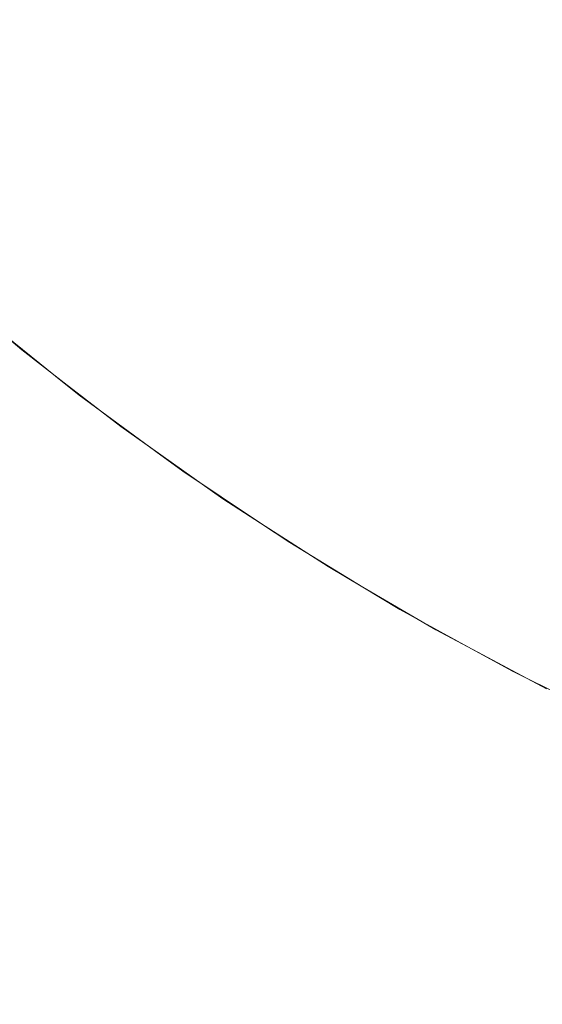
# Model space of a CAD drawing. Header units: centimetres. Extents: x -26 to 27.3, y -25.9 to -24.1.
# Tile 74 of 224: x -8.0433 to -8.0078, y -25.5599 to -25.4931. Entities that reach past the tile are written whole.
import ezdxf

# ---------------------------------------------------------------- set-up
doc = ezdxf.new("R2010")
doc.units = ezdxf.units.CM
doc.header["$LTSCALE"] = 2.54
doc.layers.add('Lucido design-1', color=7, linetype='Continuous')

# ---------------------------------------------------------------- blocks, each defined once
blk = doc.blocks.new('Gruppo-7-1')
at = {"color": 7, "linetype": 'Continuous', "lineweight": 9}
blk.add_3dface([(-25.917482, -24.159888, 1182.422727), (-25.917482, -25.759888, 1182.422727), (27.182518, -25.759888, 1182.422727), (27.182518, -24.159888, 1182.422727)], dxfattribs=at)
for points, invisible_edges in [([(-8.035695, -25.494204, 1181.98413), (-8.041289, -25.489066, 1181.98413), (-8.039485, -25.487184, 1181.987343), (-8.033973, -25.492247, 1181.987343)], 15), ([(-8.008124, -25.493997, 1182.001292), (-8.013734, -25.490029, 1182.001292), (-8.01176, -25.48736, 1182.003796), (-8.006265, -25.491246, 1182.003796)], 15), ([(-8.026528, -25.494939, 1181.990447), (-8.032162, -25.49019, 1181.990447), (-8.030266, -25.488036, 1181.993438), (-8.024726, -25.492707, 1181.993438)], 15), ([(-8.017483, -25.495099, 1181.995888), (-8.023132, -25.490733, 1181.995888), (-8.021187, -25.488324, 1181.998654), (-8.015643, -25.49261, 1181.998654)], 15), ([(-8.037328, -25.496059, 1181.980816), (-8.042999, -25.49085, 1181.980816), (-8.041289, -25.489066, 1181.98413), (-8.035695, -25.494204, 1181.98413)], 15), ([(-8.009921, -25.496656, 1181.998654), (-8.015643, -25.49261, 1181.998654), (-8.013734, -25.490029, 1182.001292), (-8.008124, -25.493997, 1182.001292)], 15), ([(-8.02825, -25.497072, 1181.987343), (-8.033973, -25.492247, 1181.987343), (-8.032162, -25.49019, 1181.990447), (-8.026528, -25.494939, 1181.990447)], 15), ([(-8.038867, -25.497808, 1181.977405), (-8.044611, -25.492532, 1181.977405), (-8.042999, -25.49085, 1181.980816), (-8.037328, -25.496059, 1181.980816)], 15), ([(-8.018992, -25.497139, 1181.993438), (-8.024726, -25.492707, 1181.993438), (-8.023132, -25.490733, 1181.995888), (-8.017483, -25.495099, 1181.995888)], 15), ([(-8.00235, -25.497723, 1182.001292), (-8.008124, -25.493997, 1182.001292), (-8.006265, -25.491246, 1182.003796), (-8.00061, -25.494896, 1182.003796)], 15), ([(-8.04031, -25.499448, 1181.973903), (-8.046122, -25.494109, 1181.973903), (-8.044611, -25.492532, 1181.977405), (-8.038867, -25.497808, 1181.977405)], 15), ([(-8.029888, -25.4991, 1181.98413), (-8.035695, -25.494204, 1181.98413), (-8.033973, -25.492247, 1181.987343), (-8.02825, -25.497072, 1181.987343)], 15), ([(-8.020698, -25.499446, 1181.990447), (-8.026528, -25.494939, 1181.990447), (-8.024726, -25.492707, 1181.993438), (-8.018992, -25.497139, 1181.993438)], 15), ([(-8.011655, -25.499221, 1181.995888), (-8.017483, -25.495099, 1181.995888), (-8.015643, -25.49261, 1181.998654), (-8.009921, -25.496656, 1181.998654)], 15), ([(-8.004034, -25.500456, 1181.998654), (-8.009921, -25.496656, 1181.998654), (-8.008124, -25.493997, 1182.001292), (-8.00235, -25.497723, 1182.001292)], 15), ([(-8.041656, -25.500976, 1181.970318), (-8.047532, -25.495579, 1181.970318), (-8.046122, -25.494109, 1181.973903), (-8.04031, -25.499448, 1181.973903)], 15), ([(-8.03144, -25.501023, 1181.980816), (-8.037328, -25.496059, 1181.980816), (-8.035695, -25.494204, 1181.98413), (-8.029888, -25.4991, 1181.98413)], 15), ([(-8.022328, -25.501649, 1181.987343), (-8.02825, -25.497072, 1181.987343), (-8.026528, -25.494939, 1181.990447), (-8.020698, -25.499446, 1181.990447)], 15), ([(-8.013076, -25.501323, 1181.993438), (-8.018992, -25.497139, 1181.993438), (-8.017483, -25.495099, 1181.995888), (-8.011655, -25.499221, 1181.995888)], 15), ([(-8.042901, -25.502392, 1181.966655), (-8.048836, -25.496941, 1181.966655), (-8.047532, -25.495579, 1181.970318), (-8.041656, -25.500976, 1181.970318)], 15), ([(-8.032904, -25.502835, 1181.977405), (-8.038867, -25.497808, 1181.977405), (-8.037328, -25.496059, 1181.980816), (-8.03144, -25.501023, 1181.980816)], 15), ([(-8.005656, -25.503092, 1181.995888), (-8.011655, -25.499221, 1181.995888), (-8.009921, -25.496656, 1181.998654), (-8.004034, -25.500456, 1181.998654)], 15), ([(-8.044045, -25.503692, 1181.962921), (-8.050035, -25.498191, 1181.962921), (-8.048836, -25.496941, 1181.966655), (-8.042901, -25.502392, 1181.966655)], 15), ([(-8.023879, -25.503746, 1181.98413), (-8.029888, -25.4991, 1181.98413), (-8.02825, -25.497072, 1181.987343), (-8.022328, -25.501649, 1181.987343)], 15), ([(-8.014682, -25.5037, 1181.990447), (-8.020698, -25.499446, 1181.990447), (-8.018992, -25.497139, 1181.993438), (-8.013076, -25.501323, 1181.993438)], 15), ([(-8.034276, -25.504535, 1181.973903), (-8.04031, -25.499448, 1181.973903), (-8.038867, -25.497808, 1181.977405), (-8.032904, -25.502835, 1181.977405)], 15), ([(-8.025348, -25.505732, 1181.980816), (-8.03144, -25.501023, 1181.980816), (-8.029888, -25.4991, 1181.98413), (-8.023879, -25.503746, 1181.98413)], 15), ([(-8.006987, -25.505253, 1181.993438), (-8.013076, -25.501323, 1181.993438), (-8.011655, -25.499221, 1181.995888), (-8.005656, -25.503092, 1181.995888)], 15), ([(-8.035556, -25.506119, 1181.970318), (-8.041656, -25.500976, 1181.970318), (-8.04031, -25.499448, 1181.973903), (-8.034276, -25.504535, 1181.973903)], 15), ([(-8.016217, -25.505971, 1181.987343), (-8.022328, -25.501649, 1181.987343), (-8.020698, -25.499446, 1181.990447), (-8.014682, -25.5037, 1181.990447)], 15), ([(-8.03674, -25.507587, 1181.966655), (-8.042901, -25.502392, 1181.966655), (-8.041656, -25.500976, 1181.970318), (-8.035556, -25.506119, 1181.970318)], 15), ([(-8.026733, -25.507605, 1181.977405), (-8.032904, -25.502835, 1181.977405), (-8.03144, -25.501023, 1181.980816), (-8.025348, -25.505732, 1181.980816)], 15), ([(-8.008491, -25.507696, 1181.990447), (-8.014682, -25.5037, 1181.990447), (-8.013076, -25.501323, 1181.993438), (-8.006987, -25.505253, 1181.993438)], 15), ([(-8.017677, -25.508132, 1181.98413), (-8.023879, -25.503746, 1181.98413), (-8.022328, -25.501649, 1181.987343), (-8.016217, -25.505971, 1181.987343)], 15), ([(-8.037828, -25.508934, 1181.962921), (-8.044045, -25.503692, 1181.962921), (-8.042901, -25.502392, 1181.966655), (-8.03674, -25.507587, 1181.966655)], 15), ([(-8.028032, -25.509361, 1181.973903), (-8.034276, -25.504535, 1181.973903), (-8.032904, -25.502835, 1181.977405), (-8.026733, -25.507605, 1181.977405)], 15), ([(-8.038818, -25.510159, 1181.959121), (-8.045086, -25.504874, 1181.959121), (-8.044045, -25.503692, 1181.962921), (-8.037828, -25.508934, 1181.962921)], 15), ([(-8.019061, -25.510178, 1181.980816), (-8.025348, -25.505732, 1181.980816), (-8.023879, -25.503746, 1181.98413), (-8.017677, -25.508132, 1181.98413)], 15), ([(-8.009928, -25.51003, 1181.987343), (-8.016217, -25.505971, 1181.987343), (-8.014682, -25.5037, 1181.990447), (-8.008491, -25.507696, 1181.990447)], 15), ([(-8.029243, -25.510999, 1181.970318), (-8.035556, -25.506119, 1181.970318), (-8.034276, -25.504535, 1181.973903), (-8.028032, -25.509361, 1181.973903)], 15), ([(-8.039708, -25.511262, 1181.955264), (-8.046022, -25.505938, 1181.955264), (-8.045086, -25.504874, 1181.959121), (-8.038818, -25.510159, 1181.959121)], 15), ([(-8.002136, -25.511426, 1181.990447), (-8.008491, -25.507696, 1181.990447), (-8.006987, -25.505253, 1181.993438), (-8.000737, -25.508921, 1181.993438)], 15), ([(-8.040497, -25.512239, 1181.951355), (-8.046852, -25.506881, 1181.951355), (-8.046022, -25.505938, 1181.955264), (-8.039708, -25.511262, 1181.955264)], 15), ([(-8.020365, -25.512108, 1181.977405), (-8.026733, -25.507605, 1181.977405), (-8.025348, -25.505732, 1181.980816), (-8.019061, -25.510178, 1181.980816)], 15), ([(-8.011295, -25.51225, 1181.98413), (-8.017677, -25.508132, 1181.98413), (-8.016217, -25.505971, 1181.987343), (-8.009928, -25.51003, 1181.987343)], 15), ([(-8.030364, -25.512515, 1181.966655), (-8.03674, -25.507587, 1181.966655), (-8.035556, -25.506119, 1181.970318), (-8.029243, -25.510999, 1181.970318)], 15), ([(-8.041184, -25.513089, 1181.947402), (-8.047574, -25.507701, 1181.947402), (-8.046852, -25.506881, 1181.951355), (-8.040497, -25.512239, 1181.951355)], 15), ([(-8.041768, -25.513813, 1181.94341), (-8.048188, -25.508399, 1181.94341), (-8.047574, -25.507701, 1181.947402), (-8.041184, -25.513089, 1181.947402)], 15), ([(-8.031394, -25.513907, 1181.962921), (-8.037828, -25.508934, 1181.962921), (-8.03674, -25.507587, 1181.966655), (-8.030364, -25.512515, 1181.966655)], 15), ([(-8.021589, -25.513919, 1181.973903), (-8.028032, -25.509361, 1181.973903), (-8.026733, -25.507605, 1181.977405), (-8.020365, -25.512108, 1181.977405)], 15), ([(-8.003473, -25.513818, 1181.987343), (-8.009928, -25.51003, 1181.987343), (-8.008491, -25.507696, 1181.990447), (-8.002136, -25.511426, 1181.990447)], 15), ([(-8.042248, -25.514408, 1181.939388), (-8.048694, -25.508973, 1181.939388), (-8.048188, -25.508399, 1181.94341), (-8.041768, -25.513813, 1181.94341)], 15), ([(-8.012591, -25.514354, 1181.980816), (-8.019061, -25.510178, 1181.980816), (-8.017677, -25.508132, 1181.98413), (-8.011295, -25.51225, 1181.98413)], 15), ([(-8.042896, -25.51521, 1181.931277), (-8.049375, -25.509748, 1181.931277), (-8.049089, -25.509423, 1181.935341), (-8.042624, -25.514874, 1181.935341)], 15), ([(-8.042624, -25.514874, 1181.935341), (-8.049089, -25.509423, 1181.935341), (-8.048694, -25.508973, 1181.939388), (-8.042248, -25.514408, 1181.939388)], 15), ([(-8.032331, -25.515174, 1181.959121), (-8.038818, -25.510159, 1181.959121), (-8.037828, -25.508934, 1181.962921), (-8.031394, -25.513907, 1181.962921)], 15), ([(-8.022729, -25.515606, 1181.970318), (-8.029243, -25.510999, 1181.970318), (-8.028032, -25.509361, 1181.973903), (-8.021589, -25.513919, 1181.973903)], 15), ([(-8.043125, -25.515494, 1181.923272), (-8.049616, -25.510021, 1181.923272), (-8.049551, -25.509947, 1181.927202), (-8.043063, -25.515417, 1181.927202)], 15), ([(-8.049616, -25.510021, 1181.923272), (-8.043125, -25.515494, 1181.923272), (-8.043126, -25.515495, 1181.922727), (-8.046592, -25.512573, 1181.922727)], 11), ([(-8.043063, -25.515417, 1181.927202), (-8.049551, -25.509947, 1181.927202), (-8.049375, -25.509748, 1181.931277), (-8.042896, -25.51521, 1181.931277)], 15), ([(-8.004744, -25.516095, 1181.98413), (-8.011295, -25.51225, 1181.98413), (-8.009928, -25.51003, 1181.987343), (-8.003473, -25.513818, 1181.987343)], 15), ([(-8.033173, -25.516313, 1181.955264), (-8.039708, -25.511262, 1181.955264), (-8.038818, -25.510159, 1181.959121), (-8.032331, -25.515174, 1181.959121)], 15), ([(-8.013812, -25.516338, 1181.977405), (-8.020365, -25.512108, 1181.977405), (-8.019061, -25.510178, 1181.980816), (-8.012591, -25.514354, 1181.980816)], 15), ([(-8.03392, -25.517322, 1181.951355), (-8.040497, -25.512239, 1181.951355), (-8.039708, -25.511262, 1181.955264), (-8.033173, -25.516313, 1181.955264)], 15), ([(-8.023785, -25.517168, 1181.966655), (-8.030364, -25.512515, 1181.966655), (-8.029243, -25.510999, 1181.970318), (-8.022729, -25.515606, 1181.970318)], 15), ([(-8.04604, -25.513097, 1181.722727), (-8.046592, -25.512573, 1181.922727), (-8.043126, -25.515495, 1181.922727)], 9), ([(-8.03457, -25.518201, 1181.947402), (-8.041184, -25.513089, 1181.947402), (-8.040497, -25.512239, 1181.951355), (-8.03392, -25.517322, 1181.951355)], 15), ([(-8.024755, -25.518603, 1181.962921), (-8.031394, -25.513907, 1181.962921), (-8.030364, -25.512515, 1181.966655), (-8.023785, -25.517168, 1181.966655)], 15), ([(-8.014957, -25.518198, 1181.973903), (-8.021589, -25.513919, 1181.973903), (-8.020365, -25.512108, 1181.977405), (-8.013812, -25.516338, 1181.977405)], 15), ([(-8.005949, -25.518252, 1181.980816), (-8.012591, -25.514354, 1181.980816), (-8.011295, -25.51225, 1181.98413), (-8.004744, -25.516095, 1181.98413)], 15), ([(-8.039536, -25.518952, 1181.712782), (-8.046358, -25.513477, 1181.712782), (-8.046154, -25.513233, 1181.716767), (-8.039343, -25.5187, 1181.716767)], 15), ([(-8.039343, -25.5187, 1181.716767), (-8.046154, -25.513233, 1181.716767), (-8.046052, -25.513112, 1181.720755), (-8.039246, -25.518574, 1181.720755)], 15), ([(-8.039246, -25.518574, 1181.720755), (-8.046052, -25.513112, 1181.720755), (-8.04604, -25.513097, 1181.722727), (-8.040258, -25.517737, 1181.722727)], 11), ([(-8.043126, -25.515495, 1181.922727), (-8.040258, -25.517737, 1181.722727), (-8.04604, -25.513097, 1181.722727)], 9), ([(-8.035123, -25.518949, 1181.94341), (-8.041768, -25.513813, 1181.94341), (-8.041184, -25.513089, 1181.947402), (-8.03457, -25.518201, 1181.947402)], 15), ([(-8.040215, -25.519837, 1181.704851), (-8.047075, -25.514331, 1181.704851), (-8.046665, -25.513843, 1181.708808), (-8.039827, -25.519331, 1181.708808)], 15), ([(-8.039827, -25.519331, 1181.708808), (-8.046665, -25.513843, 1181.708808), (-8.046358, -25.513477, 1181.712782), (-8.039536, -25.518952, 1181.712782)], 15), ([(-8.035578, -25.519564, 1181.939388), (-8.042248, -25.514408, 1181.939388), (-8.041768, -25.513813, 1181.94341), (-8.035123, -25.518949, 1181.94341)], 15), ([(-8.025637, -25.519908, 1181.959121), (-8.032331, -25.515174, 1181.959121), (-8.031394, -25.513907, 1181.962921), (-8.024755, -25.518603, 1181.962921)], 15), ([(-8.016025, -25.519932, 1181.970318), (-8.022729, -25.515606, 1181.970318), (-8.021589, -25.513919, 1181.973903), (-8.014957, -25.518198, 1181.973903)], 15), ([(-8.0407, -25.520469, 1181.700917), (-8.047587, -25.514941, 1181.700917), (-8.047075, -25.514331, 1181.704851), (-8.040215, -25.519837, 1181.704851)], 15), ([(-8.035934, -25.520045, 1181.935341), (-8.042624, -25.514874, 1181.935341), (-8.042248, -25.514408, 1181.939388), (-8.035578, -25.519564, 1181.939388)], 15), ([(-8.007085, -25.520285, 1181.977405), (-8.013812, -25.516338, 1181.977405), (-8.012591, -25.514354, 1181.980816), (-8.005949, -25.518252, 1181.980816)], 15), ([(-8.041281, -25.521226, 1181.697014), (-8.048201, -25.515673, 1181.697014), (-8.047587, -25.514941, 1181.700917), (-8.0407, -25.520469, 1181.700917)], 15), ([(-8.036408, -25.520686, 1181.923272), (-8.043125, -25.515494, 1181.923272), (-8.043063, -25.515417, 1181.927202), (-8.036349, -25.520607, 1181.927202)], 15), ([(-8.036349, -25.520607, 1181.927202), (-8.043063, -25.515417, 1181.927202), (-8.042896, -25.51521, 1181.931277), (-8.036191, -25.520393, 1181.931277)], 15), ([(-8.036191, -25.520393, 1181.931277), (-8.042896, -25.51521, 1181.931277), (-8.042624, -25.514874, 1181.935341), (-8.035934, -25.520045, 1181.935341)], 15), ([(-8.02643, -25.521082, 1181.955264), (-8.033173, -25.516313, 1181.955264), (-8.032331, -25.515174, 1181.959121), (-8.025637, -25.519908, 1181.959121)], 15), ([(-8.041959, -25.522109, 1181.693147), (-8.048916, -25.516525, 1181.693147), (-8.048201, -25.515673, 1181.697014), (-8.041281, -25.521226, 1181.697014)], 15), ([(-8.040246, -25.517721, 1181.922727), (-8.043126, -25.515495, 1181.922727), (-8.043125, -25.515494, 1181.923272)], 10), ([(-8.043126, -25.515495, 1181.922727), (-8.040246, -25.517721, 1181.922727), (-8.040258, -25.517737, 1181.722727)], 10), ([(-8.043125, -25.515494, 1181.923272), (-8.036408, -25.520686, 1181.923272), (-8.036409, -25.520687, 1181.922727), (-8.040246, -25.517721, 1181.922727)], 11), ([(-8.017014, -25.521538, 1181.966655), (-8.023785, -25.517168, 1181.966655), (-8.022729, -25.515606, 1181.970318), (-8.016025, -25.519932, 1181.970318)], 15), ([(-8.042731, -25.523116, 1181.689324), (-8.049732, -25.517497, 1181.689324), (-8.048916, -25.516525, 1181.693147), (-8.041959, -25.522109, 1181.693147)], 15), ([(-8.027133, -25.522122, 1181.951355), (-8.03392, -25.517322, 1181.951355), (-8.033173, -25.516313, 1181.955264), (-8.02643, -25.521082, 1181.955264)], 15), ([(-8.008151, -25.522192, 1181.973903), (-8.014957, -25.518198, 1181.973903), (-8.013812, -25.516338, 1181.977405), (-8.007085, -25.520285, 1181.977405)], 15), ([(-8.027746, -25.523028, 1181.947402), (-8.03457, -25.518201, 1181.947402), (-8.03392, -25.517322, 1181.951355), (-8.027133, -25.522122, 1181.951355)], 15), ([(-8.017922, -25.523013, 1181.962921), (-8.024755, -25.518603, 1181.962921), (-8.023785, -25.517168, 1181.966655), (-8.017014, -25.521538, 1181.966655)], 15), ([(-8.043598, -25.524245, 1181.68555), (-8.050647, -25.518587, 1181.68555), (-8.049732, -25.517497, 1181.689324), (-8.042731, -25.523116, 1181.689324)], 15), ([(-8.039234, -25.518559, 1181.722727), (-8.040258, -25.517737, 1181.722727), (-8.040246, -25.517721, 1181.922727)], 10), ([(-8.040258, -25.517737, 1181.722727), (-8.039234, -25.518559, 1181.722727), (-8.039246, -25.518574, 1181.720755)], 10), ([(-8.039234, -25.518559, 1181.722727), (-8.040246, -25.517721, 1181.922727), (-8.036409, -25.520687, 1181.922727)], 9), ([(-8.032482, -25.524125, 1181.712782), (-8.039536, -25.518952, 1181.712782), (-8.039343, -25.5187, 1181.716767), (-8.032299, -25.523864, 1181.716767)], 15), ([(-8.032299, -25.523864, 1181.716767), (-8.039343, -25.5187, 1181.716767), (-8.039246, -25.518574, 1181.720755), (-8.032208, -25.523734, 1181.720755)], 15), ([(-8.032208, -25.523734, 1181.720755), (-8.039246, -25.518574, 1181.720755), (-8.039234, -25.518559, 1181.722727), (-8.033695, -25.52262, 1181.722727)], 11), ([(-8.036409, -25.520687, 1181.922727), (-8.033695, -25.52262, 1181.722727), (-8.039234, -25.518559, 1181.722727)], 9), ([(-8.028266, -25.523798, 1181.94341), (-8.035123, -25.518949, 1181.94341), (-8.03457, -25.518201, 1181.947402), (-8.027746, -25.523028, 1181.947402)], 15), ([(-8.018748, -25.524354, 1181.959121), (-8.025637, -25.519908, 1181.959121), (-8.024755, -25.518603, 1181.962921), (-8.017922, -25.523013, 1181.962921)], 15), ([(-8.009144, -25.523971, 1181.970318), (-8.016025, -25.519932, 1181.970318), (-8.014957, -25.518198, 1181.973903), (-8.008151, -25.522192, 1181.973903)], 15), ([(-8.033121, -25.525038, 1181.704851), (-8.040215, -25.519837, 1181.704851), (-8.039827, -25.519331, 1181.708808), (-8.032756, -25.524516, 1181.708808)], 15), ([(-8.032756, -25.524516, 1181.708808), (-8.039827, -25.519331, 1181.708808), (-8.039536, -25.518952, 1181.712782), (-8.032482, -25.524125, 1181.712782)], 15), ([(-8.028694, -25.524432, 1181.939388), (-8.035578, -25.519564, 1181.939388), (-8.035123, -25.518949, 1181.94341), (-8.028266, -25.523798, 1181.94341)], 15), ([(-8.033578, -25.52569, 1181.700917), (-8.0407, -25.520469, 1181.700917), (-8.040215, -25.519837, 1181.704851), (-8.033121, -25.525038, 1181.704851)], 15), ([(-8.029272, -25.525287, 1181.931277), (-8.036191, -25.520393, 1181.931277), (-8.035934, -25.520045, 1181.935341), (-8.02903, -25.524928, 1181.935341)], 15), ([(-8.02903, -25.524928, 1181.935341), (-8.035934, -25.520045, 1181.935341), (-8.035578, -25.519564, 1181.939388), (-8.028694, -25.524432, 1181.939388)], 15), ([(-8.019491, -25.52556, 1181.955264), (-8.02643, -25.521082, 1181.955264), (-8.025637, -25.519908, 1181.959121), (-8.018748, -25.524354, 1181.959121)], 15), ([(-8.010064, -25.525617, 1181.966655), (-8.017014, -25.521538, 1181.966655), (-8.016025, -25.519932, 1181.970318), (-8.009144, -25.523971, 1181.970318)], 15), ([(-8.034126, -25.526473, 1181.697014), (-8.041281, -25.521226, 1181.697014), (-8.0407, -25.520469, 1181.700917), (-8.033578, -25.52569, 1181.700917)], 15), ([(-8.033689, -25.522611, 1181.922727), (-8.036409, -25.520687, 1181.922727), (-8.036408, -25.520686, 1181.923272)], 10), ([(-8.036409, -25.520687, 1181.922727), (-8.033689, -25.522611, 1181.922727), (-8.033695, -25.52262, 1181.722727)], 10), ([(-8.029476, -25.525589, 1181.923272), (-8.036408, -25.520686, 1181.923272), (-8.036349, -25.520607, 1181.927202), (-8.029421, -25.525507, 1181.927202)], 15), ([(-8.036408, -25.520686, 1181.923272), (-8.029476, -25.525589, 1181.923272), (-8.029477, -25.52559, 1181.922727), (-8.033689, -25.522611, 1181.922727)], 11), ([(-8.029421, -25.525507, 1181.927202), (-8.036349, -25.520607, 1181.927202), (-8.036191, -25.520393, 1181.931277), (-8.029272, -25.525287, 1181.931277)], 15), ([(-8.001181, -25.525894, 1181.973903), (-8.008151, -25.522192, 1181.973903), (-8.007085, -25.520285, 1181.977405), (-8.000197, -25.523943, 1181.977405)], 15), ([(-8.034764, -25.527384, 1181.693147), (-8.041959, -25.522109, 1181.693147), (-8.041281, -25.521226, 1181.697014), (-8.034126, -25.526473, 1181.697014)], 15), ([(-8.020149, -25.52663, 1181.951355), (-8.027133, -25.522122, 1181.951355), (-8.02643, -25.521082, 1181.955264), (-8.019491, -25.52556, 1181.955264)], 15), ([(-8.035492, -25.528423, 1181.689324), (-8.042731, -25.523116, 1181.689324), (-8.041959, -25.522109, 1181.693147), (-8.034764, -25.527384, 1181.693147)], 15), ([(-8.020722, -25.527561, 1181.947402), (-8.027746, -25.523028, 1181.947402), (-8.027133, -25.522122, 1181.951355), (-8.020149, -25.52663, 1181.951355)], 15), ([(-8.010908, -25.527129, 1181.962921), (-8.017922, -25.523013, 1181.962921), (-8.017014, -25.521538, 1181.966655), (-8.010064, -25.525617, 1181.966655)], 15), ([(-8.032197, -25.523718, 1181.722727), (-8.033695, -25.52262, 1181.722727), (-8.033689, -25.522611, 1181.922727)], 10), ([(-8.033695, -25.52262, 1181.722727), (-8.032197, -25.523718, 1181.722727), (-8.032208, -25.523734, 1181.720755)], 10), ([(-8.032197, -25.523718, 1181.722727), (-8.033689, -25.522611, 1181.922727), (-8.029477, -25.52559, 1181.922727)], 9), ([(-8.002098, -25.527713, 1181.970318), (-8.009144, -25.523971, 1181.970318), (-8.008151, -25.522192, 1181.973903), (-8.001181, -25.525894, 1181.973903)], 15), ([(-8.036308, -25.52959, 1181.68555), (-8.043598, -25.524245, 1181.68555), (-8.042731, -25.523116, 1181.689324), (-8.035492, -25.528423, 1181.689324)], 15), ([(-8.02121, -25.528353, 1181.94341), (-8.028266, -25.523798, 1181.94341), (-8.027746, -25.523028, 1181.947402), (-8.020722, -25.527561, 1181.947402)], 15), ([(-8.011676, -25.528504, 1181.959121), (-8.018748, -25.524354, 1181.959121), (-8.017922, -25.523013, 1181.962921), (-8.010908, -25.527129, 1181.962921)], 15), ([(-8.025465, -25.529387, 1181.708808), (-8.032756, -25.524516, 1181.708808), (-8.032482, -25.524125, 1181.712782), (-8.025208, -25.528984, 1181.712782)], 15), ([(-8.025208, -25.528984, 1181.712782), (-8.032482, -25.524125, 1181.712782), (-8.032299, -25.523864, 1181.716767), (-8.025038, -25.528716, 1181.716767)], 15), ([(-8.025038, -25.528716, 1181.716767), (-8.032299, -25.523864, 1181.716767), (-8.032208, -25.523734, 1181.720755), (-8.024952, -25.528583, 1181.720755)], 15), ([(-8.024952, -25.528583, 1181.720755), (-8.032208, -25.523734, 1181.720755), (-8.032197, -25.523718, 1181.722727), (-8.026933, -25.527236, 1181.722727)], 11), ([(-8.029477, -25.52559, 1181.922727), (-8.026933, -25.527236, 1181.722727), (-8.032197, -25.523718, 1181.722727)], 9), ([(-8.021611, -25.529004, 1181.939388), (-8.028694, -25.524432, 1181.939388), (-8.028266, -25.523798, 1181.94341), (-8.02121, -25.528353, 1181.94341)], 15), ([(-8.002947, -25.529397, 1181.966655), (-8.010064, -25.525617, 1181.966655), (-8.009144, -25.523971, 1181.970318), (-8.002098, -25.527713, 1181.970318)], 15), ([(-8.037213, -25.530881, 1181.681833), (-8.044557, -25.525496, 1181.681833), (-8.043598, -25.524245, 1181.68555), (-8.036308, -25.52959, 1181.68555)], 15), ([(-8.025807, -25.529925, 1181.704851), (-8.033121, -25.525038, 1181.704851), (-8.032756, -25.524516, 1181.708808), (-8.025465, -25.529387, 1181.708808)], 15), ([(-8.021925, -25.529514, 1181.935341), (-8.02903, -25.524928, 1181.935341), (-8.028694, -25.524432, 1181.939388), (-8.021611, -25.529004, 1181.939388)], 15), ([(-8.012367, -25.52974, 1181.955264), (-8.019491, -25.52556, 1181.955264), (-8.018748, -25.524354, 1181.959121), (-8.011676, -25.528504, 1181.959121)], 15), ([(-8.026235, -25.530597, 1181.700917), (-8.033578, -25.52569, 1181.700917), (-8.033121, -25.525038, 1181.704851), (-8.025807, -25.529925, 1181.704851)], 15), ([(-8.022291, -25.530109, 1181.927202), (-8.029421, -25.525507, 1181.927202), (-8.029272, -25.525287, 1181.931277), (-8.022152, -25.529882, 1181.931277)], 15), ([(-8.022152, -25.529882, 1181.931277), (-8.029272, -25.525287, 1181.931277), (-8.02903, -25.524928, 1181.935341), (-8.021925, -25.529514, 1181.935341)], 15), ([(-8.038203, -25.532296, 1181.678179), (-8.045609, -25.526866, 1181.678179), (-8.044557, -25.525496, 1181.681833), (-8.037213, -25.530881, 1181.681833)], 15), ([(-8.026749, -25.531402, 1181.697014), (-8.034126, -25.526473, 1181.697014), (-8.033578, -25.52569, 1181.700917), (-8.026235, -25.530597, 1181.700917)], 15), ([(-8.026931, -25.527233, 1181.922727), (-8.029477, -25.52559, 1181.922727), (-8.029476, -25.525589, 1181.923272)], 10), ([(-8.029477, -25.52559, 1181.922727), (-8.026931, -25.527233, 1181.922727), (-8.026933, -25.527236, 1181.722727)], 10), ([(-8.022343, -25.530193, 1181.923272), (-8.029476, -25.525589, 1181.923272), (-8.029421, -25.525507, 1181.927202), (-8.022291, -25.530109, 1181.927202)], 15), ([(-8.029476, -25.525589, 1181.923272), (-8.022343, -25.530193, 1181.923272), (-8.022344, -25.530194, 1181.922727), (-8.026931, -25.527233, 1181.922727)], 11), ([(-8.01298, -25.530837, 1181.951355), (-8.020149, -25.52663, 1181.951355), (-8.019491, -25.52556, 1181.955264), (-8.012367, -25.52974, 1181.955264)], 15), ([(-8.003726, -25.530943, 1181.962921), (-8.010908, -25.527129, 1181.962921), (-8.010064, -25.525617, 1181.966655), (-8.002947, -25.529397, 1181.966655)], 15), ([(-8.027346, -25.53234, 1181.693147), (-8.034764, -25.527384, 1181.693147), (-8.034126, -25.526473, 1181.697014), (-8.026749, -25.531402, 1181.697014)], 15), ([(-8.013513, -25.531791, 1181.947402), (-8.020722, -25.527561, 1181.947402), (-8.020149, -25.52663, 1181.951355), (-8.01298, -25.530837, 1181.951355)], 15), ([(-8.039279, -25.533832, 1181.674593), (-8.04675, -25.528354, 1181.674593), (-8.045609, -25.526866, 1181.678179), (-8.038203, -25.532296, 1181.678179)], 15), ([(-8.028028, -25.533411, 1181.689324), (-8.035492, -25.528423, 1181.689324), (-8.034764, -25.527384, 1181.693147), (-8.027346, -25.53234, 1181.693147)], 15), ([(-8.024942, -25.528566, 1181.722727), (-8.026933, -25.527236, 1181.722727), (-8.026931, -25.527233, 1181.922727)], 10), ([(-8.026933, -25.527236, 1181.722727), (-8.024942, -25.528566, 1181.722727), (-8.024952, -25.528583, 1181.720755)], 10), ([(-8.024942, -25.528566, 1181.722727), (-8.026931, -25.527233, 1181.922727), (-8.022344, -25.530194, 1181.922727)], 9), ([(-8.004435, -25.53235, 1181.959121), (-8.011676, -25.528504, 1181.959121), (-8.010908, -25.527129, 1181.962921), (-8.003726, -25.530943, 1181.962921)], 15), ([(-8.013966, -25.532603, 1181.94341), (-8.02121, -25.528353, 1181.94341), (-8.020722, -25.527561, 1181.947402), (-8.013513, -25.531791, 1181.947402)], 15), ([(-8.040438, -25.535488, 1181.671083), (-8.047981, -25.529958, 1181.671083), (-8.04675, -25.528354, 1181.674593), (-8.039279, -25.533832, 1181.674593)], 15), ([(-8.028793, -25.534611, 1181.68555), (-8.036308, -25.52959, 1181.68555), (-8.035492, -25.528423, 1181.689324), (-8.028028, -25.533411, 1181.689324)], 15), ([(-8.01773, -25.533522, 1181.712782), (-8.025208, -25.528984, 1181.712782), (-8.025038, -25.528716, 1181.716767), (-8.017571, -25.533247, 1181.716767)], 15), ([(-8.017571, -25.533247, 1181.716767), (-8.025038, -25.528716, 1181.716767), (-8.024952, -25.528583, 1181.720755), (-8.017492, -25.53311, 1181.720755)], 15), ([(-8.017492, -25.53311, 1181.720755), (-8.024952, -25.528583, 1181.720755), (-8.024942, -25.528566, 1181.722727), (-8.019982, -25.531576, 1181.722727)], 11), ([(-8.022344, -25.530194, 1181.922727), (-8.019982, -25.531576, 1181.722727), (-8.024942, -25.528566, 1181.722727)], 9), ([(-8.014339, -25.533271, 1181.939388), (-8.021611, -25.529004, 1181.939388), (-8.02121, -25.528353, 1181.94341), (-8.013966, -25.532603, 1181.94341)], 15), ([(-8.005073, -25.533614, 1181.955264), (-8.012367, -25.52974, 1181.955264), (-8.011676, -25.528504, 1181.959121), (-8.004435, -25.53235, 1181.959121)], 15), ([(-8.018287, -25.534488, 1181.704851), (-8.025807, -25.529925, 1181.704851), (-8.025465, -25.529387, 1181.708808), (-8.017969, -25.533936, 1181.708808)], 15), ([(-8.017969, -25.533936, 1181.708808), (-8.025465, -25.529387, 1181.708808), (-8.025208, -25.528984, 1181.712782), (-8.01773, -25.533522, 1181.712782)], 15), ([(-8.014632, -25.533794, 1181.935341), (-8.021925, -25.529514, 1181.935341), (-8.021611, -25.529004, 1181.939388), (-8.014339, -25.533271, 1181.939388)], 15), ([(-8.04168, -25.537261, 1181.667653), (-8.049299, -25.531675, 1181.667653), (-8.047981, -25.529958, 1181.671083), (-8.040438, -25.535488, 1181.671083)], 15), ([(-8.02964, -25.535941, 1181.681833), (-8.037213, -25.530881, 1181.681833), (-8.036308, -25.52959, 1181.68555), (-8.028793, -25.534611, 1181.68555)], 15), ([(-8.018686, -25.535178, 1181.700917), (-8.026235, -25.530597, 1181.700917), (-8.025807, -25.529925, 1181.704851), (-8.018287, -25.534488, 1181.704851)], 15), ([(-8.01502, -25.53449, 1181.923272), (-8.022343, -25.530193, 1181.923272), (-8.022291, -25.530109, 1181.927202), (-8.014972, -25.534403, 1181.927202)], 15), ([(-8.014972, -25.534403, 1181.927202), (-8.022291, -25.530109, 1181.927202), (-8.022152, -25.529882, 1181.931277), (-8.014842, -25.534171, 1181.931277)], 15), ([(-8.014842, -25.534171, 1181.931277), (-8.022152, -25.529882, 1181.931277), (-8.021925, -25.529514, 1181.935341), (-8.014632, -25.533794, 1181.935341)], 15), ([(-8.005638, -25.534736, 1181.951355), (-8.01298, -25.530837, 1181.951355), (-8.012367, -25.52974, 1181.955264), (-8.005073, -25.533614, 1181.955264)], 15), ([(-8.019163, -25.536005, 1181.697014), (-8.026749, -25.531402, 1181.697014), (-8.026235, -25.530597, 1181.700917), (-8.018686, -25.535178, 1181.700917)], 15), ([(-8.019984, -25.531578, 1181.922727), (-8.022344, -25.530194, 1181.922727), (-8.022343, -25.530193, 1181.923272)], 10), ([(-8.022344, -25.530194, 1181.922727), (-8.019984, -25.531578, 1181.922727), (-8.019982, -25.531576, 1181.722727)], 10), ([(-8.022343, -25.530193, 1181.923272), (-8.01502, -25.53449, 1181.923272), (-8.015021, -25.534491, 1181.922727), (-8.019984, -25.531578, 1181.922727)], 11), ([(-8.030568, -25.537397, 1181.678179), (-8.038203, -25.532296, 1181.678179), (-8.037213, -25.530881, 1181.681833), (-8.02964, -25.535941, 1181.681833)], 15), ([(-8.01972, -25.536969, 1181.693147), (-8.027346, -25.53234, 1181.693147), (-8.026749, -25.531402, 1181.697014), (-8.019163, -25.536005, 1181.697014)], 15), ([(-8.006131, -25.535712, 1181.947402), (-8.013513, -25.531791, 1181.947402), (-8.01298, -25.530837, 1181.951355), (-8.005638, -25.534736, 1181.951355)], 15), ([(-8.043001, -25.539148, 1181.664312), (-8.050701, -25.533502, 1181.664312), (-8.049299, -25.531675, 1181.667653), (-8.04168, -25.537261, 1181.667653)], 15), ([(-8.017482, -25.533093, 1181.722727), (-8.019982, -25.531576, 1181.722727), (-8.019984, -25.531578, 1181.922727)], 10), ([(-8.019984, -25.531578, 1181.922727), (-8.015021, -25.534491, 1181.922727), (-8.017482, -25.533093, 1181.722727)], 10), ([(-8.019982, -25.531576, 1181.722727), (-8.017482, -25.533093, 1181.722727), (-8.017492, -25.53311, 1181.720755)], 10), ([(-8.006549, -25.536542, 1181.94341), (-8.013966, -25.532603, 1181.94341), (-8.013513, -25.531791, 1181.947402), (-8.006131, -25.535712, 1181.947402)], 15), ([(-8.031576, -25.538979, 1181.674593), (-8.039279, -25.533832, 1181.674593), (-8.038203, -25.532296, 1181.678179), (-8.030568, -25.537397, 1181.678179)], 15), ([(-8.020354, -25.538067, 1181.689324), (-8.028028, -25.533411, 1181.689324), (-8.027346, -25.53234, 1181.693147), (-8.01972, -25.536969, 1181.693147)], 15), ([(-8.006894, -25.537225, 1181.939388), (-8.014339, -25.533271, 1181.939388), (-8.013966, -25.532603, 1181.94341), (-8.006549, -25.536542, 1181.94341)], 15), ([(-8.021066, -25.5393, 1181.68555), (-8.028793, -25.534611, 1181.68555), (-8.028028, -25.533411, 1181.689324), (-8.020354, -25.538067, 1181.689324)], 15), ([(-8.010061, -25.53773, 1181.712782), (-8.01773, -25.533522, 1181.712782), (-8.017571, -25.533247, 1181.716767), (-8.009914, -25.537448, 1181.716767)], 15), ([(-8.009914, -25.537448, 1181.716767), (-8.017571, -25.533247, 1181.716767), (-8.017492, -25.53311, 1181.720755), (-8.009841, -25.537307, 1181.720755)], 15), ([(-8.009841, -25.537307, 1181.720755), (-8.017492, -25.53311, 1181.720755), (-8.017482, -25.533093, 1181.722727), (-8.012854, -25.535632, 1181.722727)], 11), ([(-8.012854, -25.535632, 1181.722727), (-8.017482, -25.533093, 1181.722727), (-8.015021, -25.534491, 1181.922727)], 10), ([(-8.007163, -25.53776, 1181.935341), (-8.014632, -25.533794, 1181.935341), (-8.014339, -25.533271, 1181.939388), (-8.006894, -25.537225, 1181.939388)], 15), ([(-8.044422, -25.541177, 1181.661015), (-8.052209, -25.535467, 1181.661015), (-8.050701, -25.533502, 1181.664312), (-8.043001, -25.539148, 1181.664312)], 15), ([(-8.032662, -25.540684, 1181.671083), (-8.040438, -25.535488, 1181.671083), (-8.039279, -25.533832, 1181.674593), (-8.031576, -25.538979, 1181.674593)], 15), ([(-8.010576, -25.538719, 1181.704851), (-8.018287, -25.534488, 1181.704851), (-8.017969, -25.533936, 1181.708808), (-8.010281, -25.538154, 1181.708808)], 15), ([(-8.010281, -25.538154, 1181.708808), (-8.017969, -25.533936, 1181.708808), (-8.01773, -25.533522, 1181.712782), (-8.010061, -25.53773, 1181.712782)], 15), ([(-8.007358, -25.538146, 1181.931277), (-8.014842, -25.534171, 1181.931277), (-8.014632, -25.533794, 1181.935341), (-8.007163, -25.53776, 1181.935341)], 15), ([(-8.021854, -25.540665, 1181.681833), (-8.02964, -25.535941, 1181.681833), (-8.028793, -25.534611, 1181.68555), (-8.021066, -25.5393, 1181.68555)], 15), ([(-8.010943, -25.539426, 1181.700917), (-8.018686, -25.535178, 1181.700917), (-8.018287, -25.534488, 1181.704851), (-8.010576, -25.538719, 1181.704851)], 15), ([(-8.012858, -25.53564, 1181.922727), (-8.015021, -25.534491, 1181.922727), (-8.01502, -25.53449, 1181.923272)], 10), ([(-8.015021, -25.534491, 1181.922727), (-8.012858, -25.53564, 1181.922727), (-8.012854, -25.535632, 1181.722727)], 10), ([(-8.007522, -25.538472, 1181.923272), (-8.01502, -25.53449, 1181.923272), (-8.014972, -25.534403, 1181.927202), (-8.007478, -25.538384, 1181.927202)], 15), ([(-8.01502, -25.53449, 1181.923272), (-8.007522, -25.538472, 1181.923272), (-8.007523, -25.538473, 1181.922727), (-8.012858, -25.53564, 1181.922727)], 11), ([(-8.007478, -25.538384, 1181.927202), (-8.014972, -25.534403, 1181.927202), (-8.014842, -25.534171, 1181.931277), (-8.007358, -25.538146, 1181.931277)], 15), ([(-8.011384, -25.540273, 1181.697014), (-8.019163, -25.536005, 1181.697014), (-8.018686, -25.535178, 1181.700917), (-8.010943, -25.539426, 1181.700917)], 15), ([(-8.033825, -25.542509, 1181.667653), (-8.04168, -25.537261, 1181.667653), (-8.040438, -25.535488, 1181.671083), (-8.032662, -25.540684, 1181.671083)], 15), ([(-8.022718, -25.542161, 1181.678179), (-8.030568, -25.537397, 1181.678179), (-8.02964, -25.535941, 1181.681833), (-8.021854, -25.540665, 1181.681833)], 15), ([(-8.011898, -25.54126, 1181.693147), (-8.01972, -25.536969, 1181.693147), (-8.019163, -25.536005, 1181.697014), (-8.011384, -25.540273, 1181.697014)], 15), ([(-8.009832, -25.53729, 1181.722727), (-8.012854, -25.535632, 1181.722727), (-8.012858, -25.53564, 1181.922727)], 10), ([(-8.012858, -25.53564, 1181.922727), (-8.007523, -25.538473, 1181.922727), (-8.009832, -25.53729, 1181.722727)], 10), ([(-8.012854, -25.535632, 1181.722727), (-8.009832, -25.53729, 1181.722727), (-8.009841, -25.537307, 1181.720755)], 10), ([(-8.035062, -25.544452, 1181.664312), (-8.043001, -25.539148, 1181.664312), (-8.04168, -25.537261, 1181.667653), (-8.033825, -25.542509, 1181.667653)], 15), ([(-8.023655, -25.543786, 1181.674593), (-8.031576, -25.538979, 1181.674593), (-8.030568, -25.537397, 1181.678179), (-8.022718, -25.542161, 1181.678179)], 15), ([(-8.012484, -25.542385, 1181.689324), (-8.020354, -25.538067, 1181.689324), (-8.01972, -25.536969, 1181.693147), (-8.011898, -25.54126, 1181.693147)], 15), ([(-8.002215, -25.541599, 1181.712782), (-8.010061, -25.53773, 1181.712782), (-8.009914, -25.537448, 1181.716767), (-8.002081, -25.541311, 1181.716767)], 15), ([(-8.002081, -25.541311, 1181.716767), (-8.009914, -25.537448, 1181.716767), (-8.009841, -25.537307, 1181.720755), (-8.002014, -25.541167, 1181.720755)], 15), ([(-8.002014, -25.541167, 1181.720755), (-8.009841, -25.537307, 1181.720755), (-8.009832, -25.53729, 1181.722727), (-8.005559, -25.539397, 1181.722727)], 11), ([(-8.005559, -25.539397, 1181.722727), (-8.009832, -25.53729, 1181.722727), (-8.007523, -25.538473, 1181.922727)], 10), ([(-8.013141, -25.543648, 1181.68555), (-8.021066, -25.5393, 1181.68555), (-8.020354, -25.538067, 1181.689324), (-8.012484, -25.542385, 1181.689324)], 15), ([(-8.002686, -25.542609, 1181.704851), (-8.010576, -25.538719, 1181.704851), (-8.010281, -25.538154, 1181.708808), (-8.002417, -25.542032, 1181.708808)], 15), ([(-8.002417, -25.542032, 1181.708808), (-8.010281, -25.538154, 1181.708808), (-8.010061, -25.53773, 1181.712782), (-8.002215, -25.541599, 1181.712782)], 15), ([(-8.003023, -25.543331, 1181.700917), (-8.010943, -25.539426, 1181.700917), (-8.010576, -25.538719, 1181.704851), (-8.002686, -25.542609, 1181.704851)], 15), ([(-8.036393, -25.546542, 1181.661015), (-8.044422, -25.541177, 1181.661015), (-8.043001, -25.539148, 1181.664312), (-8.035062, -25.544452, 1181.664312)], 15), ([(-8.024666, -25.545536, 1181.671083), (-8.032662, -25.540684, 1181.671083), (-8.031576, -25.538979, 1181.674593), (-8.023655, -25.543786, 1181.674593)], 15), ([(-8.013869, -25.545046, 1181.681833), (-8.021854, -25.540665, 1181.681833), (-8.021066, -25.5393, 1181.68555), (-8.013141, -25.543648, 1181.68555)], 15), ([(-8.003427, -25.544197, 1181.697014), (-8.011384, -25.540273, 1181.697014), (-8.010943, -25.539426, 1181.700917), (-8.003023, -25.543331, 1181.700917)], 15), ([(-8.025748, -25.54741, 1181.667653), (-8.033825, -25.542509, 1181.667653), (-8.032662, -25.540684, 1181.671083), (-8.024666, -25.545536, 1181.671083)], 15), ([(-8.014667, -25.546578, 1181.678179), (-8.022718, -25.542161, 1181.678179), (-8.021854, -25.540665, 1181.681833), (-8.013869, -25.545046, 1181.681833)], 15), ([(-8.003897, -25.545205, 1181.693147), (-8.011898, -25.54126, 1181.693147), (-8.011384, -25.540273, 1181.697014), (-8.003427, -25.544197, 1181.697014)], 15), ([(-8.037777, -25.548713, 1181.657866), (-8.045899, -25.543286, 1181.657866), (-8.044422, -25.541177, 1181.661015), (-8.036393, -25.546542, 1181.661015)], 15), ([(-8.004433, -25.546355, 1181.689324), (-8.012484, -25.542385, 1181.689324), (-8.011898, -25.54126, 1181.693147), (-8.003897, -25.545205, 1181.693147)], 15), ([(-8.015533, -25.548242, 1181.674593), (-8.023655, -25.543786, 1181.674593), (-8.022718, -25.542161, 1181.678179), (-8.014667, -25.546578, 1181.678179)], 15), ([(-8.0269, -25.549405, 1181.664312), (-8.035062, -25.544452, 1181.664312), (-8.033825, -25.542509, 1181.667653), (-8.025748, -25.54741, 1181.667653)], 15), ([(-8.005035, -25.547645, 1181.68555), (-8.013141, -25.543648, 1181.68555), (-8.012484, -25.542385, 1181.689324), (-8.004433, -25.546355, 1181.689324)], 15), ([(-8.039229, -25.550993, 1181.654822), (-8.047449, -25.545501, 1181.654822), (-8.045899, -25.543286, 1181.657866), (-8.037777, -25.548713, 1181.657866)], 15), ([(-8.016466, -25.550035, 1181.671083), (-8.024666, -25.545536, 1181.671083), (-8.023655, -25.543786, 1181.674593), (-8.015533, -25.548242, 1181.674593)], 15), ([(-8.005701, -25.549074, 1181.681833), (-8.013869, -25.545046, 1181.681833), (-8.013141, -25.543648, 1181.68555), (-8.005035, -25.547645, 1181.68555)], 15), ([(-8.028139, -25.551551, 1181.661015), (-8.036393, -25.546542, 1181.661015), (-8.035062, -25.544452, 1181.664312), (-8.0269, -25.549405, 1181.664312)], 15), ([(-8.040749, -25.553378, 1181.651887), (-8.049071, -25.547817, 1181.651887), (-8.047449, -25.545501, 1181.654822), (-8.039229, -25.550993, 1181.654822)], 15), ([(-8.006431, -25.550639, 1181.678179), (-8.014667, -25.546578, 1181.678179), (-8.013869, -25.545046, 1181.681833), (-8.005701, -25.549074, 1181.681833)], 15), ([(-8.017466, -25.551954, 1181.667653), (-8.025748, -25.54741, 1181.667653), (-8.024666, -25.545536, 1181.671083), (-8.016466, -25.550035, 1181.671083)], 15), ([(-8.029426, -25.553781, 1181.657866), (-8.037777, -25.548713, 1181.657866), (-8.036393, -25.546542, 1181.661015), (-8.028139, -25.551551, 1181.661015)], 15), ([(-8.007224, -25.552339, 1181.674593), (-8.015533, -25.548242, 1181.674593), (-8.014667, -25.546578, 1181.678179), (-8.006431, -25.550639, 1181.678179)], 15), ([(-8.018529, -25.553998, 1181.664312), (-8.0269, -25.549405, 1181.664312), (-8.025748, -25.54741, 1181.667653), (-8.017466, -25.551954, 1181.667653)], 15), ([(-8.042333, -25.555864, 1181.649067), (-8.050762, -25.550232, 1181.649067), (-8.049071, -25.547817, 1181.651887), (-8.040749, -25.553378, 1181.651887)], 15), ([(-8.030778, -25.556122, 1181.654822), (-8.039229, -25.550993, 1181.654822), (-8.037777, -25.548713, 1181.657866), (-8.029426, -25.553781, 1181.657866)], 15), ([(-8.008078, -25.554171, 1181.671083), (-8.016466, -25.550035, 1181.671083), (-8.015533, -25.548242, 1181.674593), (-8.007224, -25.552339, 1181.674593)], 15), ([(-8.019673, -25.556195, 1181.661015), (-8.028139, -25.551551, 1181.661015), (-8.0269, -25.549405, 1181.664312), (-8.018529, -25.553998, 1181.664312)], 15), ([(-8.008993, -25.556133, 1181.667653), (-8.017466, -25.551954, 1181.667653), (-8.016466, -25.550035, 1181.671083), (-8.008078, -25.554171, 1181.671083)], 15), ([(-8.043979, -25.558448, 1181.646368), (-8.052519, -25.552741, 1181.646368), (-8.050762, -25.550232, 1181.649067), (-8.042333, -25.555864, 1181.649067)], 15), ([(-8.032192, -25.558571, 1181.651887), (-8.040749, -25.553378, 1181.651887), (-8.039229, -25.550993, 1181.654822), (-8.030778, -25.556122, 1181.654822)], 15), ([(-8.020862, -25.558479, 1181.657866), (-8.029426, -25.553781, 1181.657866), (-8.028139, -25.551551, 1181.661015), (-8.019673, -25.556195, 1181.661015)], 15), ([(-8.009966, -25.558221, 1181.664312), (-8.018529, -25.553998, 1181.664312), (-8.017466, -25.551954, 1181.667653), (-8.008993, -25.556133, 1181.667653)], 15), ([(-7.999517, -25.557938, 1181.671083), (-8.008078, -25.554171, 1181.671083), (-8.007224, -25.552339, 1181.674593), (-7.998744, -25.556071, 1181.674593)], 15), ([(-8.033666, -25.561124, 1181.649067), (-8.042333, -25.555864, 1181.649067), (-8.040749, -25.553378, 1181.651887), (-8.032192, -25.558571, 1181.651887)], 15), ([(-8.02211, -25.560877, 1181.654822), (-8.030778, -25.556122, 1181.654822), (-8.029426, -25.553781, 1181.657866), (-8.020862, -25.558479, 1181.657866)], 15), ([(-8.011013, -25.560466, 1181.661015), (-8.019673, -25.556195, 1181.661015), (-8.018529, -25.553998, 1181.664312), (-8.009966, -25.558221, 1181.664312)], 15), ([(-8.000345, -25.559938, 1181.667653), (-8.008993, -25.556133, 1181.667653), (-8.008078, -25.554171, 1181.671083), (-7.999517, -25.557938, 1181.671083)], 15), ([(-8.035197, -25.563777, 1181.646368), (-8.043979, -25.558448, 1181.646368), (-8.042333, -25.555864, 1181.649067), (-8.033666, -25.561124, 1181.649067)], 15), ([(-8.023416, -25.563385, 1181.651887), (-8.032192, -25.558571, 1181.651887), (-8.030778, -25.556122, 1181.654822), (-8.02211, -25.560877, 1181.654822)], 15), ([(-8.012101, -25.562799, 1181.657866), (-8.020862, -25.558479, 1181.657866), (-8.019673, -25.556195, 1181.661015), (-8.011013, -25.560466, 1181.661015)], 15), ([(-8.001227, -25.562066, 1181.664312), (-8.009966, -25.558221, 1181.664312), (-8.008993, -25.556133, 1181.667653), (-8.000345, -25.559938, 1181.667653)], 15), ([(-8.036784, -25.566525, 1181.643793), (-8.045684, -25.561125, 1181.643793), (-8.043979, -25.558448, 1181.646368), (-8.035197, -25.563777, 1181.646368)], 15), ([(-8.024777, -25.566, 1181.649067), (-8.033666, -25.561124, 1181.649067), (-8.032192, -25.558571, 1181.651887), (-8.023416, -25.563385, 1181.651887)], 15), ([(-8.013244, -25.565249, 1181.654822), (-8.02211, -25.560877, 1181.654822), (-8.020862, -25.558479, 1181.657866), (-8.012101, -25.562799, 1181.657866)], 15), ([(-8.002175, -25.564355, 1181.661015), (-8.011013, -25.560466, 1181.661015), (-8.009966, -25.558221, 1181.664312), (-8.001227, -25.562066, 1181.664312)], 15)]:
    blk.add_3dface(points, dxfattribs=dict(at, invisible_edges=invisible_edges))

msp = doc.modelspace()

# ---------------------------------------------------------------- block references
at = {"layer": 'Lucido design-1', "color": 7}
msp.add_blockref('Gruppo-7-1', (0, 0), dxfattribs=at)

doc.saveas('drawing.dxf')
